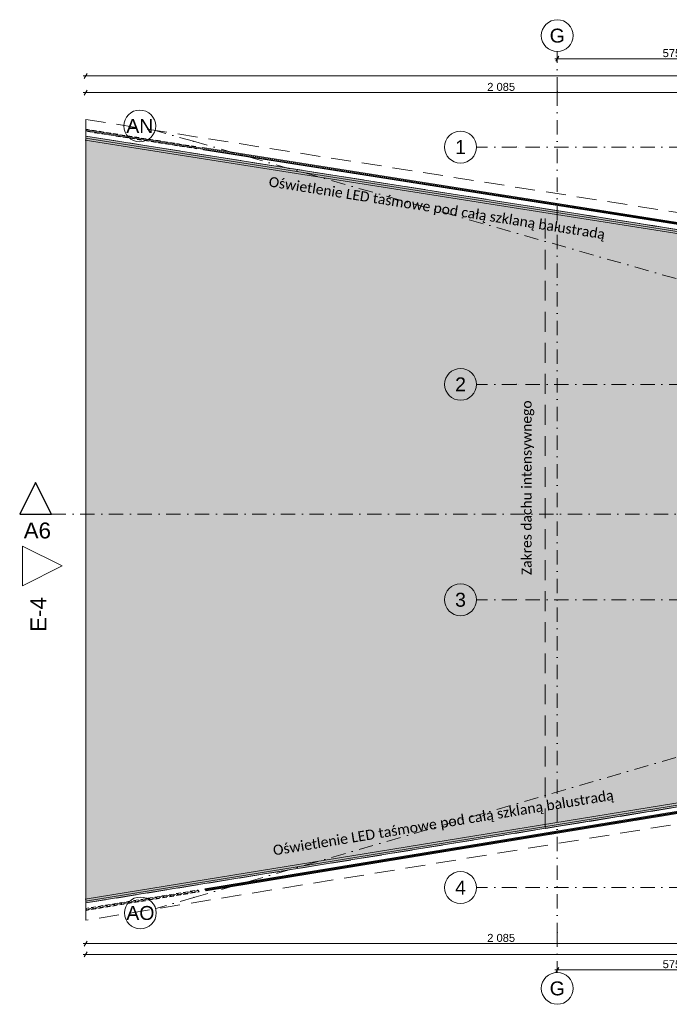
# Model space of a CAD drawing. Header units: millimetres. Extents: x 7523222 to 7571998, y 5751973 to 5786624.
# Tile 1 of 6: x 7523222 to 7539534, y 5757603 to 5782336. Entities that reach past the tile are written whole.
import ezdxf
from ezdxf.enums import TextEntityAlignment as Align

# ---------------------------------------------------------------- set-up
doc = ezdxf.new("R2010")
doc.units = ezdxf.units.MM
doc.header["$MEASUREMENT"] = 0
for name, pattern in [('Kropki i Kreski', [720, 360, -180, 0, -180]), ('Przerywana długa', [780, 500, -280]), ('Przerywana gęsta', [180, 120, -60]), ('Wipeout_Contour', [1000, 0, -1000])]:
    doc.linetypes.add(name, pattern=pattern)
for name, color, linetype in [('840-G Znaczniki PB', 7, 'Continuous'), ('850-G Znaczniki robocze', 7, 'Continuous'), ('Nowe_260-A Balustrady', 7, 'Continuous'), ('Nowe_280-A Dachy Powłoki', 7, 'Continuous'), ('Nowe_299-A Wymiary opisy PB', 7, 'Continuous'), ('Nowe_410-K Osie', 7, 'Continuous')]:
    doc.layers.add(name, color=color, linetype=linetype)
for name, color, linetype, lineweight, true_color in [('840-G Znaczniki PB_Nr_pióra__25', 7, 'Continuous', 25, 0x40a5ff), ('840-G Znaczniki PB_Nr_pióra__85', 7, 'Continuous', 13, 0x80c2ff), ('850-G Znaczniki robocze_Nr_pióra__5', 7, 'Continuous', 13, 0x40a5ff), ('Nowe_2025-09-12 Strefa Taras_Nr_pióra__79', 7, 'Continuous', 0, 0xaaffd5), ('Nowe_280-A Dachy Powłoki_Nr_pióra__61', 7, 'Continuous', 13, 0x6a6a6a), ('Nowe_299-A Wymiary opisy PB_Nr_pióra__45', 7, 'Continuous', 15, 0x40a5ff), ('Nowe_299-A Wymiary opisy PB_Nr_pióra__85', 7, 'Continuous', 13, 0x80c2ff), ('Nowe_410-K Osie_Nr_pióra__5', 7, 'Continuous', 13, 0x40a5ff)]:
    doc.layers.add(name, color=color, linetype=linetype, lineweight=lineweight, true_color=true_color)
for name, color, linetype, lineweight in [('840-G Znaczniki PB_Nr_pióra__6', 5, 'Continuous', 13), ('Nowe_2025-08-18 Opis stref_Nr_pióra__1', 7, 'Continuous', 13), ('Nowe_2025-09-12 Strefa Taras_Nr_pióra__2', 8, 'Continuous', 13), ('Nowe_260-A Balustrady_Nr_pióra__11', 7, 'Continuous', 13), ('Nowe_260-A Balustrady_Nr_pióra__91', 7, 'Continuous', 13), ('Nowe_299-A Wymiary opisy PB_Nr_pióra__6', 5, 'Continuous', 13), ('Nowe_310-W Oświetlenie_Nr_pióra__100', 2, 'Continuous', 13), ('Nowe_410-K Osie_Nr_pióra__1', 7, 'Continuous', 13), ('Nowe_410-K Osie_Nr_pióra__7', 7, 'Continuous', 13)]:
    doc.layers.add(name, color=color, linetype=linetype, lineweight=lineweight)
doc.styles.add('STYL_AUTOMATYCZNY_1', font='arial.ttf')
doc.styles.add('STYL_AUTOMATYCZNY_2', font='arial.ttf')
doc.styles.add('STYL_AUTOMATYCZNY_3', font='calibri.ttf')
doc.dimstyles.new('STYL_AUTOMATYCZNY__1', dxfattribs={"dimtxt": 200, "dimasz": 95, "dimexe": 0.18, "dimexo": 0.0625, "dimgap": 0, "dimtad": 1, "dimtih": 1, "dimtoh": 1, "dimdec": 1, "dimlfac": 0.1, "dimzin": 0, "dimdsep": 46, "dimtxsty": 'STYL_AUTOMATYCZNY_2', "dimblk": 'ARROWHEAD_2', "dimblk1": 'ARROWHEAD_2', "dimblk2": 'ARROWHEAD_2', "dimcen": 0.09, "dimse1": 1, "dimse2": 1, "dimclrd": 256, "dimclre": 256, "dimclrt": 5, "dimadec": 1, "dimazin": 0, "dimtfac": 1, "dimtdec": 4, "dimtmove": 0, "dimatfit": 3, "dimfxl": 0, "dimtolj": 1, "dimtzin": 0, "dimarcsym": 0})

# ---------------------------------------------------------------- blocks, each defined once
blk = doc.blocks.new('Dach_3', base_point=(7536414, 5777587))
at = {"layer": 'Nowe_280-A Dachy Powłoki_Nr_pióra__61', "color": 251, "linetype": 'Przerywana długa', "lineweight": 13, "true_color": 0x6a6a6a, "flags": 128}
for points in [[(7536414, 5777587), (7545724, 5776122)], [(7536419, 5762019), (7536414, 5777587)], [(7545724, 5776122), (7545724, 5763530)], [(7545724, 5763530), (7536419, 5762019)]]:
    blk.add_lwpolyline(points, dxfattribs=at)
blk = doc.blocks.new('Dach_4', base_point=(7524880, 5779830))
at = {"layer": 'Nowe_280-A Dachy Powłoki_Nr_pióra__61', "color": 251, "linetype": 'Przerywana długa', "lineweight": 13, "true_color": 0x6a6a6a, "flags": 128}
for points in [[(7524880, 5779830), (7545724, 5776549)], [(7524880, 5779410), (7524880, 5779830)], [(7545724, 5776122), (7524880, 5779410)]]:
    blk.add_lwpolyline(points, dxfattribs=at)
blk = doc.blocks.new('Dach_5', base_point=(7524880, 5760149))
at = {"layer": 'Nowe_280-A Dachy Powłoki_Nr_pióra__61', "color": 251, "linetype": 'Przerywana długa', "lineweight": 13, "true_color": 0x6a6a6a, "flags": 128}
for points in [[(7524880, 5760149), (7545724, 5763531)], [(7545724, 5763108), (7524880, 5759714)], [(7524880, 5759714), (7524880, 5760149)]]:
    blk.add_lwpolyline(points, dxfattribs=at)
blk = doc.blocks.new('Balustrada_1', base_point=(6982742, 5361782))
at = {"color": 254, "linetype": 'Wipeout_Contour', "lineweight": 0, "ltscale": 37956929.1554493}
blk.add_wipeout([(7527644, 5779149), (7524892, 5779583), (7524884, 5779533), (7527665, 5779095)], dxfattribs=at).dxf.layer = 'Nowe_260-A Balustrady'
at = {"color": 254, "linetype": 'Wipeout_Contour', "lineweight": 0, "ltscale": 37982496.03839161}
blk.add_wipeout([(7543031, 5776725), (7527815, 5779122), (7527836, 5779068), (7543052, 5776671)], dxfattribs=at).dxf.layer = 'Nowe_260-A Balustrady'
at = {"color": 254, "linetype": 'Wipeout_Contour', "lineweight": 0, "ltscale": 37943348.29180799}
blk.add_wipeout([(7527903, 5760457), (7543111, 5762953), (7543074, 5762998), (7527867, 5760501)], dxfattribs=at).dxf.layer = 'Nowe_260-A Balustrady'
at = {"color": 254, "linetype": 'Wipeout_Contour', "lineweight": 0, "ltscale": 37910490.84951227}
blk.add_wipeout([(7524884, 5760012), (7524892, 5759962), (7527732, 5760429), (7527696, 5760473)], dxfattribs=at).dxf.layer = 'Nowe_260-A Balustrady'
at = {"layer": 'Nowe_260-A Balustrady_Nr_pióra__91', "color": 7, "linetype": 'Przerywana gęsta', "lineweight": 13, "flags": 128}
for points in [[(7527644, 5779149), (7524892, 5779583), (7524884, 5779533), (7527665, 5779095)], [(7524884, 5760012), (7524892, 5759962), (7527732, 5760429), (7527696, 5760473)]]:
    blk.add_lwpolyline(points, close=True, dxfattribs=at)
at = {"layer": 'Nowe_260-A Balustrady_Nr_pióra__91', "color": 7, "linetype": 'Continuous', "lineweight": 13, "flags": 128}
for points in [[(7543031, 5776725), (7527815, 5779122), (7527836, 5779068), (7543052, 5776671)], [(7527903, 5760457), (7543111, 5762953), (7543074, 5762998), (7527867, 5760501)]]:
    blk.add_lwpolyline(points, close=True, dxfattribs=at)
at = {"color": 254, "linetype": 'Wipeout_Contour', "lineweight": 0, "ltscale": 37978400.29202621}
blk.add_wipeout([(7543037, 5776708), (7524890, 5779568), (7524886, 5779548), (7543046, 5776687)], dxfattribs=at).dxf.layer = 'Nowe_260-A Balustrady'
at = {"color": 254, "linetype": 'Wipeout_Contour', "lineweight": 0, "ltscale": 37948041.45868968}
blk.add_wipeout([(7527892, 5760470), (7545717, 5763396), (7545717, 5763416), (7527878, 5760488)], dxfattribs=at).dxf.layer = 'Nowe_260-A Balustrady'
at = {"color": 254, "linetype": 'Wipeout_Contour', "lineweight": 0, "ltscale": 37910490.82480785}
blk.add_wipeout([(7524887, 5759997), (7524890, 5759977), (7527721, 5760442), (7527707, 5760460)], dxfattribs=at).dxf.layer = 'Nowe_260-A Balustrady'
at = {"layer": 'Nowe_260-A Balustrady_Nr_pióra__11', "color": 7, "linetype": 'Continuous', "lineweight": 13}
for p, q in [((7545717, 5763416), (7527878, 5760488)), ((7527892, 5760470), (7545717, 5763396)), ((7527878, 5760488), (7527892, 5760470))]:
    blk.add_line(p, q, dxfattribs=at)
at = {"layer": 'Nowe_260-A Balustrady_Nr_pióra__11', "color": 7, "linetype": 'Continuous', "lineweight": 13, "flags": 128}
blk.add_lwpolyline([(7543037, 5776708), (7524890, 5779568), (7524886, 5779548), (7543046, 5776687)], close=True, dxfattribs=at)
at = {"layer": 'Nowe_260-A Balustrady_Nr_pióra__91', "color": 7, "linetype": 'Przerywana gęsta', "lineweight": 13, "flags": 128}
blk.add_lwpolyline([(7524887, 5759997), (7524890, 5759977), (7527721, 5760442), (7527707, 5760460)], close=True, dxfattribs=at)
at = {"color": 254, "linetype": 'Wipeout_Contour', "lineweight": 0, "ltscale": 37953071.98347848}
blk.add_wipeout([(7524889, 5779533), (7524897, 5779582), (7524887, 5779583), (7524879, 5779534)], dxfattribs=at).dxf.layer = 'Nowe_260-A Balustrady'
at = {"color": 254, "linetype": 'Wipeout_Contour', "lineweight": 0, "ltscale": 37905439.03420886}
blk.add_wipeout([(7524879, 5760011), (7524887, 5759961), (7524897, 5759963), (7524889, 5760012)], dxfattribs=at).dxf.layer = 'Nowe_260-A Balustrady'
at = {"layer": 'Nowe_260-A Balustrady_Nr_pióra__91', "color": 7, "linetype": 'Przerywana gęsta', "lineweight": 13, "flags": 128}
for points in [[(7524889, 5779533), (7524897, 5779582), (7524887, 5779583), (7524879, 5779534)], [(7524879, 5760011), (7524887, 5759961), (7524897, 5759963), (7524889, 5760012)]]:
    blk.add_lwpolyline(points, close=True, dxfattribs=at)
blk = doc.blocks.new('Standardowy znacznik osi[2]', base_point=(7571131, 5779136))
at = {"layer": 'Nowe_410-K Osie_Nr_pióra__5', "color": 161, "linetype": 'Kropki i Kreski', "lineweight": 13, "true_color": 0x40a5ff}
for p, q in [((7535691, 5779136), (7534691, 5779136)), ((7570131, 5779136), (7535691, 5779136))]:
    blk.add_line(p, q, dxfattribs=at)
blk.add_point((7535691, 5779136), dxfattribs=at)
blk.add_point((7535691, 5779136), dxfattribs=at)
at = {"layer": 'Nowe_410-K Osie_Nr_pióra__7', "color": 7, "linetype": 'Continuous', "lineweight": 13}
blk.add_circle((7534291, 5779136), 400, dxfattribs=at)
at = {"layer": 'Nowe_410-K Osie_Nr_pióra__1', "color": 7, "lineweight": 13, "style": 'STYL_AUTOMATYCZNY_1'}
for tag, p in [('AC_MarkerText_1_1', (7534291, 5779311)), ('AC_MarkerText_1_0', (7571531, 5779311))]:
    blk.add_attdef(tag, text='', height=350, dxfattribs=at).set_placement(p, align=Align.TOP_CENTER)
blk = doc.blocks.new('Standardowy znacznik osi[3]', base_point=(7571131, 5773176))
at = {"layer": 'Nowe_410-K Osie_Nr_pióra__5', "color": 161, "linetype": 'Kropki i Kreski', "lineweight": 13, "true_color": 0x40a5ff}
for p, q in [((7535692, 5773176), (7534692, 5773176)), ((7570131, 5773176), (7535692, 5773176))]:
    blk.add_line(p, q, dxfattribs=at)
blk.add_point((7535692, 5773176), dxfattribs=at)
blk.add_point((7535692, 5773176), dxfattribs=at)
at = {"layer": 'Nowe_410-K Osie_Nr_pióra__7', "color": 7, "linetype": 'Continuous', "lineweight": 13}
blk.add_circle((7534292, 5773176), 400, dxfattribs=at)
at = {"layer": 'Nowe_410-K Osie_Nr_pióra__1', "color": 7, "lineweight": 13, "style": 'STYL_AUTOMATYCZNY_1'}
for tag, p in [('AC_MarkerText_1_1', (7534292, 5773351)), ('AC_MarkerText_1_0', (7571531, 5773351))]:
    blk.add_attdef(tag, text='', height=350, dxfattribs=at).set_placement(p, align=Align.TOP_CENTER)
blk = doc.blocks.new('Standardowy znacznik osi[4]', base_point=(7571131, 5760536))
at = {"layer": 'Nowe_410-K Osie_Nr_pióra__5', "color": 161, "linetype": 'Kropki i Kreski', "lineweight": 13, "true_color": 0x40a5ff}
for p, q in [((7535691, 5760536), (7534691, 5760536)), ((7570131, 5760536), (7535691, 5760536))]:
    blk.add_line(p, q, dxfattribs=at)
blk.add_point((7535691, 5760536), dxfattribs=at)
blk.add_point((7535691, 5760536), dxfattribs=at)
at = {"layer": 'Nowe_410-K Osie_Nr_pióra__7', "color": 7, "linetype": 'Continuous', "lineweight": 13}
blk.add_circle((7534291, 5760536), 400, dxfattribs=at)
at = {"layer": 'Nowe_410-K Osie_Nr_pióra__1', "color": 7, "lineweight": 13, "style": 'STYL_AUTOMATYCZNY_1'}
for tag, p in [('AC_MarkerText_1_1', (7534291, 5760711)), ('AC_MarkerText_1_0', (7571531, 5760711))]:
    blk.add_attdef(tag, text='', height=350, dxfattribs=at).set_placement(p, align=Align.TOP_CENTER)
blk = doc.blocks.new('Standardowy znacznik osi[5]', base_point=(7571131, 5767766))
at = {"layer": 'Nowe_410-K Osie_Nr_pióra__5', "color": 161, "linetype": 'Kropki i Kreski', "lineweight": 13, "true_color": 0x40a5ff}
for p, q in [((7535691, 5767766), (7534691, 5767766)), ((7570131, 5767766), (7535691, 5767766))]:
    blk.add_line(p, q, dxfattribs=at)
blk.add_point((7535691, 5767766), dxfattribs=at)
blk.add_point((7535691, 5767766), dxfattribs=at)
at = {"layer": 'Nowe_410-K Osie_Nr_pióra__7', "color": 7, "linetype": 'Continuous', "lineweight": 13}
blk.add_circle((7534291, 5767766), 400, dxfattribs=at)
at = {"layer": 'Nowe_410-K Osie_Nr_pióra__1', "color": 7, "lineweight": 13, "style": 'STYL_AUTOMATYCZNY_1'}
for tag, p in [('AC_MarkerText_1_1', (7534291, 5767941)), ('AC_MarkerText_1_0', (7571531, 5767941))]:
    blk.add_attdef(tag, text='', height=350, dxfattribs=at).set_placement(p, align=Align.TOP_CENTER)
blk = doc.blocks.new('Standardowy znacznik osi[8]', base_point=(7536720, 5781536))
at = {"layer": 'Nowe_410-K Osie_Nr_pióra__5', "color": 161, "linetype": 'Kropki i Kreski', "lineweight": 13, "true_color": 0x40a5ff}
for p, q in [((7536720, 5780536), (7536720, 5781536)), ((7536720, 5780536), (7536720, 5759403)), ((7536720, 5759403), (7536720, 5758403))]:
    blk.add_line(p, q, dxfattribs=at)
for p in [(7536720, 5780536), (7536720, 5780536), (7536720, 5759403), (7536720, 5759403)]:
    blk.add_point(p, dxfattribs=at)
at = {"layer": 'Nowe_410-K Osie_Nr_pióra__7', "color": 7, "linetype": 'Continuous', "lineweight": 13}
for centre in [(7536720, 5781936), (7536720, 5758003)]:
    blk.add_circle(centre, 400, dxfattribs=at)
at = {"layer": 'Nowe_410-K Osie_Nr_pióra__1', "color": 7, "lineweight": 13, "style": 'STYL_AUTOMATYCZNY_1'}
for tag, p in [('AC_MarkerText_1_0', (7536720, 5782111)), ('AC_MarkerText_1_1', (7536720, 5758178))]:
    blk.add_attdef(tag, text='', height=350, dxfattribs=at).set_placement(p, align=Align.TOP_CENTER)
blk = doc.blocks.new('Standardowy znacznik osi[13]', base_point=(7526623, 5779556))
at = {"layer": 'Nowe_410-K Osie_Nr_pióra__5', "color": 161, "linetype": 'Kropki i Kreski', "lineweight": 13, "true_color": 0x40a5ff}
for q in [(7526623, 5779556), (7549133, 5773148)]:
    blk.add_line((7527585, 5779282), q, dxfattribs=at)
blk.add_point((7527585, 5779282), dxfattribs=at)
blk.add_point((7527585, 5779282), dxfattribs=at)
at = {"layer": 'Nowe_410-K Osie_Nr_pióra__7', "color": 7, "linetype": 'Continuous', "lineweight": 13}
blk.add_circle((7526238, 5779666), 400, dxfattribs=at)
at = {"layer": 'Nowe_410-K Osie_Nr_pióra__1', "color": 7, "lineweight": 13, "style": 'STYL_AUTOMATYCZNY_1'}
for tag, p in [('AC_MarkerText_1_0', (7526238, 5779841)), ('AC_MarkerText_1_1', (7550479, 5772940))]:
    blk.add_attdef(tag, text='', height=350, rotation=360, dxfattribs=at).set_placement(p, align=Align.TOP_CENTER)
blk = doc.blocks.new('Standardowy znacznik osi[14]', base_point=(7526637, 5760009))
at = {"layer": 'Nowe_410-K Osie_Nr_pióra__5', "color": 161, "linetype": 'Kropki i Kreski', "lineweight": 13, "true_color": 0x40a5ff}
for q in [(7549177, 5766556), (7526637, 5760009)]:
    blk.add_line((7527597, 5760288), q, dxfattribs=at)
blk.add_point((7527597, 5760288), dxfattribs=at)
blk.add_point((7527597, 5760288), dxfattribs=at)
at = {"layer": 'Nowe_410-K Osie_Nr_pióra__7', "color": 7, "linetype": 'Continuous', "lineweight": 13}
blk.add_circle((7526253, 5759898), 400, dxfattribs=at)
at = {"layer": 'Nowe_410-K Osie_Nr_pióra__1', "color": 7, "lineweight": 13, "style": 'STYL_AUTOMATYCZNY_1'}
for tag, p in [('AC_MarkerText_1_1', (7550521, 5767121)), ('AC_MarkerText_1_0', (7526253, 5760073))]:
    blk.add_attdef(tag, text='', height=350, rotation=360, dxfattribs=at).set_placement(p, align=Align.TOP_CENTER)
blk = doc.blocks.new('*D24', base_point=(6982742, 5361782))
at = {"layer": 'Nowe_299-A Wymiary opisy PB_Nr_pióra__45', "color": 161, "linetype": 'Continuous', "lineweight": 15, "true_color": 0x40a5ff}
for p, q in [((7536757, 5758531), (7536684, 5758406)), ((7542507, 5758531), (7542434, 5758406))]:
    blk.add_line(p, q, dxfattribs=at)
at = {"layer": 'Nowe_299-A Wymiary opisy PB_Nr_pióra__85', "color": 151, "linetype": 'Continuous', "lineweight": 13, "true_color": 0x80c2ff}
for p, q in [((7536659, 5758469), (7536720, 5758469)), ((7536720, 5758469), (7542471, 5758469))]:
    blk.add_line(p, q, dxfattribs=at)
at = {"layer": 'Nowe_299-A Wymiary opisy PB_Nr_pióra__6', "color": 5, "lineweight": 13, "insert": (7539367, 5758509), "char_height": 200, "attachment_point": 7, "style": 'STYL_AUTOMATYCZNY_2'}
blk.add_mtext('\\A1;{\\pql;\\fArial|b0|i0|c238|p0;\\W1.000000;575}', dxfattribs=at)
blk = doc.blocks.new('ARROWHEAD_2')
at = {"color": 0, "linetype": 'Continuous', "lineweight": 0}
for p, q in [((0, 0), (-1, 0)), ((-0.38, -0.66), (0.38, 0.66))]:
    blk.add_line(p, q, dxfattribs=at)
blk = doc.blocks.new('*D31', base_point=(6982742, 5361782))
at = {"layer": 'Nowe_299-A Wymiary opisy PB_Nr_pióra__45', "color": 161, "linetype": 'Continuous', "lineweight": 15, "true_color": 0x40a5ff}
for p, q in [((7536757, 5781416), (7536684, 5781291)), ((7542507, 5781416), (7542434, 5781291))]:
    blk.add_line(p, q, dxfattribs=at)
at = {"layer": 'Nowe_299-A Wymiary opisy PB_Nr_pióra__85', "color": 151, "linetype": 'Continuous', "lineweight": 13, "true_color": 0x80c2ff}
for p, q in [((7536659, 5781354), (7536720, 5781354)), ((7536720, 5781354), (7542471, 5781354))]:
    blk.add_line(p, q, dxfattribs=at)
at = {"layer": 'Nowe_299-A Wymiary opisy PB_Nr_pióra__6', "color": 5, "lineweight": 13, "insert": (7539367, 5781394), "char_height": 200, "attachment_point": 7, "style": 'STYL_AUTOMATYCZNY_2'}
blk.add_mtext('\\A1;{\\pql;\\fArial|b0|i0|c238|p0;\\W1.000000;575}', dxfattribs=at)
blk = doc.blocks.new('*D44', base_point=(6982742, 5361782))
at = {"layer": 'Nowe_299-A Wymiary opisy PB_Nr_pióra__45', "color": 161, "linetype": 'Continuous', "lineweight": 15, "true_color": 0x40a5ff}
for p, q in [((7524916, 5780986), (7524844, 5780861)), ((7569194, 5780861), (7569266, 5780986))]:
    blk.add_line(p, q, dxfattribs=at)
at = {"layer": 'Nowe_299-A Wymiary opisy PB_Nr_pióra__85', "color": 151, "linetype": 'Continuous', "lineweight": 13, "true_color": 0x80c2ff}
for p, q in [((7524819, 5780924), (7524880, 5780924)), ((7524880, 5780924), (7569230, 5780924)), ((7569230, 5780924), (7569291, 5780924))]:
    blk.add_line(p, q, dxfattribs=at)
at = {"layer": 'Nowe_299-A Wymiary opisy PB_Nr_pióra__6', "color": 5, "lineweight": 13, "insert": (7546712, 5780964), "char_height": 200, "attachment_point": 7, "style": 'STYL_AUTOMATYCZNY_2'}
blk.add_mtext('\\A1;{\\pql;\\fArial|b0|i0|c238|p0;\\W1.000000;4\xa0435}', dxfattribs=at)
blk = doc.blocks.new('*D45', base_point=(6982742, 5361782))
at = {"layer": 'Nowe_299-A Wymiary opisy PB_Nr_pióra__45', "color": 161, "linetype": 'Continuous', "lineweight": 15, "true_color": 0x40a5ff}
for p, q in [((7524916, 5780568), (7524844, 5780443)), ((7545766, 5780568), (7545694, 5780443))]:
    blk.add_line(p, q, dxfattribs=at)
at = {"layer": 'Nowe_299-A Wymiary opisy PB_Nr_pióra__85', "color": 151, "linetype": 'Continuous', "lineweight": 13, "true_color": 0x80c2ff}
for p, q in [((7524819, 5780506), (7524880, 5780506)), ((7524880, 5780506), (7545730, 5780506))]:
    blk.add_line(p, q, dxfattribs=at)
at = {"layer": 'Nowe_299-A Wymiary opisy PB_Nr_pióra__6', "color": 5, "lineweight": 13, "insert": (7534962, 5780546), "char_height": 200, "attachment_point": 7, "style": 'STYL_AUTOMATYCZNY_2'}
blk.add_mtext('\\A1;{\\pql;\\fArial|b0|i0|c238|p0;\\W1.000000;2\xa0085}', dxfattribs=at)
blk = doc.blocks.new('*D55', base_point=(6982742, 5361782))
at = {"layer": 'Nowe_299-A Wymiary opisy PB_Nr_pióra__45', "color": 161, "linetype": 'Continuous', "lineweight": 15, "true_color": 0x40a5ff}
for p, q in [((7524916, 5758919), (7524844, 5758794)), ((7569194, 5758794), (7569266, 5758919))]:
    blk.add_line(p, q, dxfattribs=at)
at = {"layer": 'Nowe_299-A Wymiary opisy PB_Nr_pióra__85', "color": 151, "linetype": 'Continuous', "lineweight": 13, "true_color": 0x80c2ff}
for p, q in [((7524819, 5758857), (7524880, 5758857)), ((7524880, 5758857), (7569230, 5758857)), ((7569230, 5758857), (7569291, 5758857))]:
    blk.add_line(p, q, dxfattribs=at)
at = {"layer": 'Nowe_299-A Wymiary opisy PB_Nr_pióra__6', "color": 5, "lineweight": 13, "insert": (7546712, 5758897), "char_height": 200, "attachment_point": 7, "style": 'STYL_AUTOMATYCZNY_2'}
blk.add_mtext('\\A1;{\\pql;\\fArial|b0|i0|c238|p0;\\W1.000000;4\xa0435}', dxfattribs=at)
blk = doc.blocks.new('*D56', base_point=(6982742, 5361782))
at = {"layer": 'Nowe_299-A Wymiary opisy PB_Nr_pióra__45', "color": 161, "linetype": 'Continuous', "lineweight": 15, "true_color": 0x40a5ff}
for p, q in [((7524916, 5759192), (7524844, 5759067)), ((7545766, 5759192), (7545694, 5759067))]:
    blk.add_line(p, q, dxfattribs=at)
at = {"layer": 'Nowe_299-A Wymiary opisy PB_Nr_pióra__85', "color": 151, "linetype": 'Continuous', "lineweight": 13, "true_color": 0x80c2ff}
for p, q in [((7524819, 5759129), (7524880, 5759129)), ((7524880, 5759129), (7545730, 5759129))]:
    blk.add_line(p, q, dxfattribs=at)
at = {"layer": 'Nowe_299-A Wymiary opisy PB_Nr_pióra__6', "color": 5, "lineweight": 13, "insert": (7534962, 5759169), "char_height": 200, "attachment_point": 7, "style": 'STYL_AUTOMATYCZNY_2'}
blk.add_mtext('\\A1;{\\pql;\\fArial|b0|i0|c238|p0;\\W1.000000;2\xa0085}', dxfattribs=at)
blk = doc.blocks.new('Płaszczyzna odcinająca_1', base_point=(7523622, 5769914))
at = {"layer": '840-G Znaczniki PB_Nr_pióra__85', "color": 151, "linetype": 'Kropki i Kreski', "lineweight": 13, "true_color": 0x80c2ff}
blk.add_line((7524022, 5769914), (7569416, 5769914), dxfattribs=at)
at = {"layer": '840-G Znaczniki PB_Nr_pióra__6', "color": 5, "lineweight": 13, "insert": (7524007, 5769299), "char_height": 400, "attachment_point": 9, "style": 'STYL_AUTOMATYCZNY_2'}
blk.add_mtext('\\A1;{\\pqr;\\pt0;\\fArial|b0|i0|c238|p0;\\W1.000000;A6}', dxfattribs=at)
at = {"color": 254, "linetype": 'Wipeout_Contour', "lineweight": 0, "ltscale": 28444664.41124624}
blk.add_wipeout([(7523222, 5769914), (7524022, 5769914), (7523622, 5770714)], dxfattribs=at).dxf.layer = '840-G Znaczniki PB'
at = {"layer": '840-G Znaczniki PB_Nr_pióra__25', "color": 161, "linetype": 'Continuous', "lineweight": 25, "true_color": 0x40a5ff, "flags": 128}
blk.add_lwpolyline([(7523222, 5769914), (7524022, 5769914), (7523622, 5770714)], close=True, dxfattribs=at)
blk = doc.blocks.new('Elewacja_4', base_point=(7523292, 5751973))
at = {"layer": '850-G Znaczniki robocze_Nr_pióra__5', "color": 161, "lineweight": 13, "true_color": 0x40a5ff, "insert": (7523892, 5766961), "char_height": 400, "attachment_point": 7, "rotation": 90, "style": 'STYL_AUTOMATYCZNY_2'}
blk.add_mtext('\\A1;{\\pql;\\pt0;\\fArial|b0|i0|c238|p0;\\W1.000000;E-4}', dxfattribs=at)
at = {"color": 254, "linetype": 'Wipeout_Contour', "lineweight": 0, "ltscale": 28441812.8108286}
blk.add_wipeout([(7523292, 5768115), (7524292, 5768615), (7523292, 5769115)], dxfattribs=at).dxf.layer = '850-G Znaczniki robocze'
at = {"layer": '850-G Znaczniki robocze_Nr_pióra__5', "color": 161, "linetype": 'Continuous', "lineweight": 13, "true_color": 0x40a5ff, "flags": 128}
blk.add_lwpolyline([(7523292, 5768115), (7523292, 5769115), (7524292, 5768615)], close=True, dxfattribs=at)

msp = doc.modelspace()

# ---------------------------------------------------------------- hatches: boundary and pattern name
at = {"layer": 'Nowe_2025-09-12 Strefa Taras_Nr_pióra__79', "linetype": 'Continuous', "lineweight": 0, "true_color": 0xaaffd5}
h = msp.add_hatch(dxfattribs=at)
h.set_pattern_fill('trawa', color=121, style=0, pattern_type=2)
h.set_pattern_definition([(90, (6982742.06, 5361781.85), (-600, 0), [86.6025, -259.808]), (90, (6983042.06, 5361955.05), (-600, 0), [86.6025, -259.808]), (30, (6982742.06, 5361781.85), (-300, 519.61524), [86.6025, -259.808]), (30, (6982742.06, 5362128.26), (-300, 519.61524), [86.6025, -259.808]), (150, (6982742.06, 5361781.85), (300, 519.61524), [86.6025, -259.808]), (150, (6982742.06, 5362128.26), (300, 519.61524), [86.6025, -259.808])])
h.paths.add_polyline_path([(7524880.17, 5779410.03), (7524885.95, 5760149.69), (7545724.42, 5763531.43), (7563569.89, 5760632.38), (7568826.88, 5760632.38), (7568826.88, 5779037.73), (7563547.57, 5779040.14), (7545720.42, 5776122.23)])

# ---------------------------------------------------------------- linework, layer by layer
at = {"layer": 'Nowe_2025-09-12 Strefa Taras_Nr_pióra__2', "color": 8, "linetype": 'Continuous', "lineweight": 13, "flags": 128}
msp.add_lwpolyline([(7524880.17, 5779410.03), (7524885.95, 5760149.69), (7545724.42, 5763531.43), (7563569.89, 5760632.38), (7568826.88, 5760632.38), (7568826.88, 5779037.73), (7563547.57, 5779040.14), (7545720.42, 5776122.23)], close=True, dxfattribs=at)

# ---------------------------------------------------------------- block references
at = {"layer": '850-G Znaczniki robocze', "color": 151, "lineweight": 13, "true_color": 0x80c2ff}
msp.add_blockref('Elewacja_4', (7523292.06, 5751973.48), dxfattribs=at)
at = {"layer": 'Nowe_280-A Dachy Powłoki', "color": 251, "linetype": 'Continuous', "lineweight": 13, "true_color": 0x6a6a6a}
for name, p in [('Dach_4', (7524880.17, 5779830.4)), ('Dach_3', (7536414.16, 5777586.62)), ('Dach_5', (7524880.17, 5760148.75))]:
    msp.add_blockref(name, p, dxfattribs=at)

# ---------------------------------------------------------------- dimensions: what is measured, and where the dimension line sits
at = {"layer": 'Nowe_299-A Wymiary opisy PB', "color": 151, "linetype": 'Continuous', "lineweight": 13, "true_color": 0x80c2ff}
dim = msp.add_linear_dim(base=(7542470.55, 5758468.9), p1=(7536720.42, 5758403.44), p2=(7542470.55, 5758403.44), dimstyle='STYL_AUTOMATYCZNY__1', dxfattribs=at)
dim.commit()
dim.dimension.update_dxf_attribs({"geometry": '*D24', "text_midpoint": (7539594.97, 5758608.9), "dimtype": 160})

# ---------------------------------------------------------------- next in the draw order: block references
at = {"layer": 'Nowe_260-A Balustrady', "color": 7, "linetype": 'Continuous', "lineweight": 13}
msp.add_blockref('Balustrada_1', (6982742.06, 5361781.85), dxfattribs=at)

# ---------------------------------------------------------------- next in the draw order: linework, layer by layer
at = {"layer": 'Nowe_310-W Oświetlenie_Nr_pióra__100', "color": 2, "linetype": 'Continuous', "lineweight": 13}
for points in [[(7524864.75, 5779312.28), (7545724.71, 5776021.38), (7563551.6, 5778941.83), (7568723.93, 5778939.47), (7568723.93, 5760731.98), (7563573.88, 5760731.98), (7545724.42, 5763631.67), (7524864.32, 5760246.42)], [(7524872.58, 5779361.9), (7545724.56, 5776072.26), (7563547.52, 5778992.07), (7568774.16, 5778989.68), (7568774.16, 5760681.75), (7563569.82, 5760681.75), (7545724.42, 5763580.78), (7524872.36, 5760196.84)]]:
    msp.add_lwpolyline(points, dxfattribs=at)

# ---------------------------------------------------------------- next in the draw order: block references
at = {"layer": 'Nowe_410-K Osie', "color": 8, "linetype": 'Continuous', "lineweight": 13}
ref = msp.add_blockref('Standardowy znacznik osi[8]', (7536720.42, 5781536.1), dxfattribs=at)
ref.add_attrib('AC_MarkerText_1', 'G', dxfattribs={"layer": 'Nowe_410-K Osie_Nr_pióra__1', "color": 7, "lineweight": 13, "height": 350, "style": 'STYL_AUTOMATYCZNY_1'}).set_placement((7536720.42, 5782111.1), align=Align.TOP_CENTER)
ref.add_attrib('AC_MarkerText_1_1', 'G', dxfattribs={"layer": 'Nowe_410-K Osie_Nr_pióra__1', "color": 7, "lineweight": 13, "height": 350, "style": 'STYL_AUTOMATYCZNY_1'}).set_placement((7536720.42, 5758178.44), align=Align.TOP_CENTER)
ref = msp.add_blockref('Standardowy znacznik osi[13]', (7526622.81, 5779556.17), dxfattribs=at)
ref.add_attrib('AC_MarkerText_1', 'AN', dxfattribs={"layer": 'Nowe_410-K Osie_Nr_pióra__1', "color": 7, "lineweight": 13, "height": 350, "rotation": 360, "style": 'STYL_AUTOMATYCZNY_1'}).set_placement((7526238.1, 5779840.69), align=Align.TOP_CENTER)
ref = msp.add_blockref('Standardowy znacznik osi[2]', (7571131, 5779135.61), dxfattribs=at)
ref.add_attrib('AC_MarkerText_1_1', '1', dxfattribs={"layer": 'Nowe_410-K Osie_Nr_pióra__1', "color": 7, "lineweight": 13, "height": 350, "style": 'STYL_AUTOMATYCZNY_1'}).set_placement((7534290.97, 5779310.61), align=Align.TOP_CENTER)
ref = msp.add_blockref('Standardowy znacznik osi[3]', (7571131, 5773175.82), dxfattribs=at)
ref.add_attrib('AC_MarkerText_1_1', '2', dxfattribs={"layer": 'Nowe_410-K Osie_Nr_pióra__1', "color": 7, "lineweight": 13, "height": 350, "style": 'STYL_AUTOMATYCZNY_1'}).set_placement((7534291.5, 5773350.82), align=Align.TOP_CENTER)
ref = msp.add_blockref('Standardowy znacznik osi[5]', (7571131, 5767765.54), dxfattribs=at)
ref.add_attrib('AC_MarkerText_1_1', '3', dxfattribs={"layer": 'Nowe_410-K Osie_Nr_pióra__1', "color": 7, "lineweight": 13, "height": 350, "style": 'STYL_AUTOMATYCZNY_1'}).set_placement((7534291.1, 5767940.54), align=Align.TOP_CENTER)
ref = msp.add_blockref('Standardowy znacznik osi[14]', (7526636.63, 5760009.44), dxfattribs=at)
ref.add_attrib('AC_MarkerText_1', 'AO', dxfattribs={"layer": 'Nowe_410-K Osie_Nr_pióra__1', "color": 7, "lineweight": 13, "height": 350, "rotation": 360, "style": 'STYL_AUTOMATYCZNY_1'}).set_placement((7526252.5, 5760072.89), align=Align.TOP_CENTER)
ref = msp.add_blockref('Standardowy znacznik osi[4]', (7571131, 5760535.61), dxfattribs=at)
ref.add_attrib('AC_MarkerText_1_1', '4', dxfattribs={"layer": 'Nowe_410-K Osie_Nr_pióra__1', "color": 7, "lineweight": 13, "height": 350, "style": 'STYL_AUTOMATYCZNY_1'}).set_placement((7534290.97, 5760710.61), align=Align.TOP_CENTER)

# ---------------------------------------------------------------- next in the draw order: texts
at = {"layer": 'Nowe_2025-08-18 Opis stref_Nr_pióra__1', "color": 7, "linetype": 'Continuous', "lineweight": 13, "style": 'STYL_AUTOMATYCZNY_3'}
for s, insert, char_height, attachment_point, rotation in [('\\A1;{\\pqc;\\fCalibri|b0|i0|c238|p0;\\W1.000000;Oświetlenie LED taśmowe \\fCalibri|b0|i0|c238|p0;\\W1.000000;pod całą szklaną\\fCalibri|b0|i0|c238|p0;\\W1.000000; balustradą}', (7533718.62, 5777731.72), 250, 2, 351.038228), ('\\A1;{\\pql;\\fCalibri|b0|i0|c238|p0;\\W1.000000;Oświetlenie LED taśmowe pod całą szklaną balustradą}', (7529564.48, 5761591.75), 253.5214, 1, 9.30372)]:
    msp.add_mtext(s, dxfattribs=dict(at, insert=insert, char_height=char_height, attachment_point=attachment_point, rotation=rotation))

# ---------------------------------------------------------------- next in the draw order: dimensions: what is measured, and where the dimension line sits
at = {"layer": 'Nowe_299-A Wymiary opisy PB', "color": 151, "linetype": 'Continuous', "lineweight": 13, "true_color": 0x80c2ff}
for base, p1, p2, picture, middle in [((7569230.3, 5780923.64), (7524880.17, 5779410.03), (7569230.3, 5779445.61), '*D44', (7547055.13, 5781063.64)), ((7542470.55, 5781353.58), (7536720.42, 5758403.44), (7542470.55, 5758403.44), '*D31', (7539594.97, 5781493.58)), ((7545730.22, 5780505.74), (7524880.17, 5779410.03), (7545730.22, 5776548.64), '*D45', (7535305.09, 5780645.74)), ((7569230.3, 5758856.82), (7524880.17, 5779410.03), (7569230.3, 5779445.61), '*D55', (7547055.13, 5758996.82)), ((7545730.22, 5759129.4), (7524880.17, 5779410.03), (7545730.22, 5776548.64), '*D56', (7535305.09, 5759269.4))]:
    dim = msp.add_linear_dim(base=base, p1=p1, p2=p2, dimstyle='STYL_AUTOMATYCZNY__1', dxfattribs=at)
    dim.commit()
    dim.dimension.update_dxf_attribs({"geometry": picture, "text_midpoint": middle, "dimtype": 160})

# ---------------------------------------------------------------- next in the draw order: block references
at = {"layer": '840-G Znaczniki PB', "color": 151, "lineweight": 13, "true_color": 0x80c2ff}
msp.add_blockref('Płaszczyzna odcinająca_1', (7523622.38, 5769914.41), dxfattribs=at)

# ---------------------------------------------------------------- next in the draw order: texts
at = {"layer": 'Nowe_2025-08-18 Opis stref_Nr_pióra__1', "color": 7, "linetype": 'Continuous', "lineweight": 13, "insert": (7535825.97, 5770578.09), "char_height": 250, "attachment_point": 2, "rotation": 90, "style": 'STYL_AUTOMATYCZNY_3'}
msp.add_mtext('\\A1;{\\pqc;\\fCalibri|b0|i0|c238|p0;\\W1.000000;Zakres dachu intensywnego}', dxfattribs=at)

doc.saveas('drawing.dxf')
